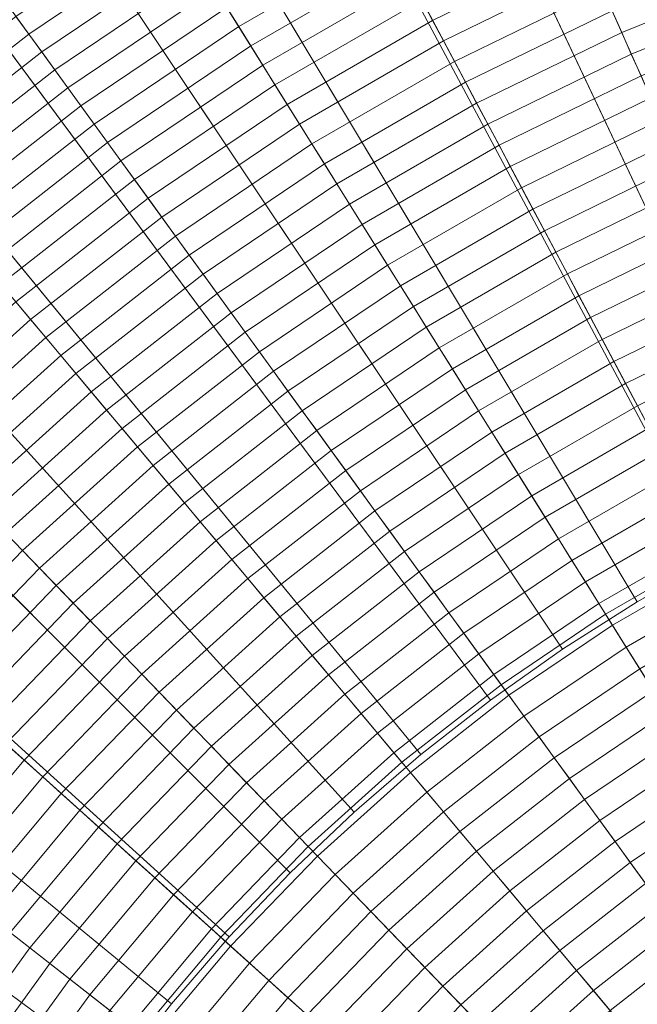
# Model space of a CAD drawing. Header units: centimetres. Extents: x -21.9 to 23.1, y -23 to 22.
# Tile 130 of 192: x -8 to -4.5, y 5.8 to 11.3. Entities that reach past the tile are written whole.
import ezdxf

# ---------------------------------------------------------------- set-up
doc = ezdxf.new("R2010")
doc.units = ezdxf.units.CM
doc.header["$LTSCALE"] = 2.54
doc.layers.add('Lucido design-1', color=7, linetype='Continuous')

# ---------------------------------------------------------------- blocks, each defined once
blk = doc.blocks.new('Gruppo-2-1')
at = {"color": 5, "linetype": 'Continuous', "lineweight": 9}
for points in [[(-1.4964, 9.2715, -949.2271), (-2.1736, 9.1026, -949.2271), (-5.5096, 20.7367, -949.2271), (-4.0127, 21.11, -949.2271)], [(-3.7267, 21.155, -949.2271), (-4.7846, 20.9179, -949.2271), (-1.839, 9.1583, -949.2271), (-1.3617, 9.2653, -949.2271)], [(-4.7846, 20.9179, -949.2271), (-5.8295, 20.6285, -949.2271), (-2.3105, 9.0277, -949.2271), (-1.839, 9.1583, -949.2271)], [(-2.1736, 9.1026, -949.2271), (-2.8374, 8.8869, -949.2271), (-6.9769, 20.26, -949.2271), (-5.5096, 20.7367, -949.2271)], [(-1.3617, 9.2653, -1010.9271), (-1.839, 9.1583, -1010.9271), (-4.6877, 20.531, -1010.9271), (-3.6489, 20.7638, -1010.9271)], [(-5.8295, 20.6285, -949.2271), (-6.8589, 20.2881, -949.2271), (-2.7749, 8.8741, -949.2271), (-2.3105, 9.0277, -949.2271)], [(-1.839, 9.1583, -1010.9271), (-2.3105, 9.0277, -1010.9271), (-5.7138, 20.2469, -1010.9271), (-4.6877, 20.531, -1010.9271)], [(-6.8589, 20.2881, -949.2271), (-7.8704, 19.8978, -949.2271), (-3.2313, 8.698, -949.2271), (-2.7749, 8.8741, -949.2271)], [(-2.8374, 8.8869, -949.2271), (-3.4846, 8.6255, -949.2271), (-8.4073, 19.6821, -949.2271), (-6.9769, 20.26, -949.2271)], [(-2.3105, 9.0277, -1010.9271), (-2.7749, 8.8741, -1010.9271), (-6.7246, 19.9126, -1010.9271), (-5.7138, 20.2469, -1010.9271)], [(-2.7749, 8.8741, -1010.9271), (-3.2313, 8.698, -1010.9271), (-7.7178, 19.5293, -1010.9271), (-6.7246, 19.9126, -1010.9271)], [(-7.8704, 19.8978, -949.2271), (-8.8616, 19.4585, -949.2271), (-3.6786, 8.4998, -949.2271), (-3.2313, 8.698, -949.2271)], [(-3.4846, 8.6255, -949.2271), (-4.112, 8.3195, -949.2271), (-9.794, 19.0058, -949.2271), (-8.4073, 19.6821, -949.2271)], [(-3.2313, 8.698, -1010.9271), (-3.6786, 8.4998, -1010.9271), (-8.6911, 19.098, -1010.9271), (-7.7178, 19.5293, -1010.9271)], [(-8.8616, 19.4585, -949.2271), (-9.8302, 18.9714, -949.2271), (-4.1156, 8.28, -949.2271), (-3.6786, 8.4998, -949.2271)], [(-3.6786, 8.4998, -1010.9271), (-4.1156, 8.28, -1010.9271), (-9.6422, 18.6196, -1010.9271), (-8.6911, 19.098, -1010.9271)], [(-4.112, 8.3195, -949.2271), (-4.7164, 7.9705, -949.2271), (-11.13, 18.2344, -949.2271), (-9.794, 19.0058, -949.2271)], [(-9.8302, 18.9714, -949.2271), (-10.7737, 18.4371, -949.2271), (-4.5413, 8.039, -949.2271), (-4.1156, 8.28, -949.2271)], [(-4.1156, 8.28, -1010.9271), (-4.5413, 8.039, -1010.9271), (-10.5687, 18.095, -1010.9271), (-9.6422, 18.6196, -1010.9271)], [(-10.7737, 18.4371, -949.2271), (-11.6895, 17.8567, -949.2271), (-4.9545, 7.7771, -949.2271), (-4.5413, 8.039, -949.2271)], [(-4.7164, 7.9705, -949.2271), (-5.2951, 7.5802, -949.2271), (-12.409, 17.3717, -949.2271), (-11.13, 18.2344, -949.2271)], [(-4.5413, 8.039, -1010.9271), (-4.9545, 7.7771, -1010.9271), (-11.4679, 17.5251, -1010.9271), (-10.5687, 18.095, -1010.9271)], [(-11.6895, 17.8567, -949.2271), (-12.5758, 17.2322, -949.2271), (-5.3544, 7.4953, -949.2271), (-4.9545, 7.7771, -949.2271)], [(-4.9545, 7.7771, -1010.9271), (-5.3544, 7.4953, -1010.9271), (-12.3382, 16.9119, -1010.9271), (-11.4679, 17.5251, -1010.9271)], [(-5.2951, 7.5802, -949.2271), (-5.8451, 7.1504, -949.2271), (-13.6248, 16.4219, -949.2271), (-12.409, 17.3717, -949.2271)], [(-12.5758, 17.2322, -949.2271), (-13.4305, 16.5652, -949.2271), (-5.74, 7.1944, -949.2271), (-5.3544, 7.4953, -949.2271)], [(-5.3544, 7.4953, -1010.9271), (-5.74, 7.1944, -1010.9271), (-13.1775, 16.257, -1010.9271), (-12.3382, 16.9119, -1010.9271)], [(-13.4305, 16.5652, -949.2271), (-14.2517, 15.8573, -949.2271), (-6.1105, 6.8749, -949.2271), (-5.74, 7.1944, -949.2271)], [(-5.8451, 7.1504, -949.2271), (-6.3638, 6.6834, -949.2271), (-14.7713, 15.3895, -949.2271), (-13.6248, 16.4219, -949.2271)], [(-5.74, 7.1944, -1010.9271), (-6.1105, 6.8749, -1010.9271), (-13.9838, 15.5618, -1010.9271), (-13.1775, 16.257, -1010.9271)], [(-14.2517, 15.8573, -949.2271), (-15.0373, 15.11, -949.2271), (-6.465, 6.5378, -949.2271), (-6.1105, 6.8749, -949.2271)], [(-6.1105, 6.8749, -1010.9271), (-6.465, 6.5378, -1010.9271), (-14.7553, 14.828, -1010.9271), (-13.9838, 15.5618, -1010.9271)], [(-6.3638, 6.6834, -949.2271), (-6.8487, 6.1813, -949.2271), (-15.8429, 14.2798, -949.2271), (-14.7713, 15.3895, -949.2271)], [(-15.0373, 15.11, -949.2271), (-15.7845, 14.3244, -949.2271), (-6.8022, 6.1833, -949.2271), (-6.465, 6.5378, -949.2271)], [(-6.465, 6.5378, -1010.9271), (-6.8022, 6.1833, -1010.9271), (-15.489, 14.0566, -1010.9271), (-14.7553, 14.828, -1010.9271)], [(-15.7845, 14.3244, -949.2271), (-16.4925, 13.5033, -949.2271), (-7.1216, 5.8128, -949.2271), (-6.8022, 6.1833, -949.2271)], [(-6.8487, 6.1813, -949.2271), (-7.2973, 5.6466, -949.2271), (-16.8346, 13.098, -949.2271), (-15.8429, 14.2798, -949.2271)], [(-6.8022, 6.1833, -1010.9271), (-7.1216, 5.8128, -1010.9271), (-16.1842, 13.2503, -1010.9271), (-15.489, 14.0566, -1010.9271)], [(-16.4925, 13.5033, -949.2271), (-17.1595, 12.6485, -949.2271), (-7.4226, 5.4271, -949.2271), (-7.1216, 5.8128, -949.2271)], [(-7.1216, 5.8128, -1010.9271), (-7.4226, 5.4271, -1010.9271), (-16.8391, 12.411, -1010.9271), (-16.1842, 13.2503, -1010.9271)], [(-7.2973, 5.6466, -949.2271), (-7.7076, 5.0819, -949.2271), (-17.7414, 11.8498, -949.2271), (-16.8346, 13.098, -949.2271)], [(-17.1595, 12.6485, -949.2271), (-17.7839, 11.7622, -949.2271), (-7.7043, 5.0272, -949.2271), (-7.4226, 5.4271, -949.2271)], [(-7.4226, 5.4271, -1010.9271), (-7.7043, 5.0272, -1010.9271), (-17.4523, 11.5407, -1010.9271), (-16.8391, 12.411, -1010.9271)], [(-7.7076, 5.0819, -949.2271), (-8.0775, 4.49, -949.2271), (-18.559, 10.5415, -949.2271), (-17.7414, 11.8498, -949.2271)], [(-7.1402, 11.8494, -933.689), (-7.9836, 11.2805, -933.689), (-7.9126, 11.1829, -933.7694), (-7.0763, 11.747, -933.7694)], [(-5.9719, 11.8176, -934.0776), (-6.8159, 11.3303, -934.0776), (-6.7497, 11.2244, -934.1512), (-5.9133, 11.7073, -934.1512)], [(-4.8908, 11.7839, -934.3637), (-5.7351, 11.3721, -934.3637), (-5.6749, 11.259, -934.4318), (-4.8387, 11.6669, -934.4318)], [(-17.7839, 11.7622, -949.2271), (-18.3644, 10.8465, -949.2271), (-7.9662, 4.614, -949.2271), (-7.7043, 5.0272, -949.2271)], [(-7.0763, 11.747, -933.7694), (-7.9126, 11.1829, -933.7694), (-7.8412, 11.0846, -933.8485), (-7.0119, 11.644, -933.8485)], [(-5.9133, 11.7073, -934.1512), (-6.7497, 11.2244, -934.1512), (-6.6831, 11.1177, -934.2235), (-5.8542, 11.5963, -934.2235)], [(-7.0119, 11.644, -933.8485), (-7.8412, 11.0846, -933.8485), (-7.7692, 10.9855, -933.9263), (-6.947, 11.5401, -933.9263)], [(-4.8387, 11.6669, -934.4318), (-5.6749, 11.259, -934.4318), (-5.6145, 11.1453, -934.4984), (-4.7863, 11.5492, -934.4984)], [(-3.8432, 11.6502, -934.6272), (-4.6807, 11.3118, -934.6272), (-4.6274, 11.1922, -934.6895), (-3.7984, 11.5271, -934.6895)], [(-5.8542, 11.5963, -934.2235), (-6.6831, 11.1177, -934.2235), (-6.616, 11.0104, -934.2943), (-5.7948, 11.4845, -934.2943)], [(-7.7043, 5.0272, -1010.9271), (-7.9662, 4.614, -1010.9271), (-18.0223, 10.6414, -1010.9271), (-17.4523, 11.5407, -1010.9271)], [(-6.947, 11.5401, -933.9263), (-7.7692, 10.9855, -933.9263), (-7.6968, 10.8858, -934.0026), (-6.8817, 11.4356, -934.0026)], [(-4.7863, 11.5492, -934.4984), (-5.6145, 11.1453, -934.4984), (-5.5536, 11.0309, -934.5635), (-4.7336, 11.4309, -934.5635)], [(-3.7984, 11.5271, -934.6895), (-4.6274, 11.1922, -934.6895), (-4.5739, 11.0719, -934.7503), (-3.7534, 11.4034, -934.7503)], [(-5.7948, 11.4845, -934.2943), (-6.616, 11.0104, -934.2943), (-6.5485, 10.9025, -934.3637), (-5.7351, 11.3721, -934.3637)], [(-6.8817, 11.4356, -934.0026), (-7.6968, 10.8858, -934.0026), (-7.6238, 10.7854, -934.0776), (-6.8159, 11.3303, -934.0776)], [(-4.7336, 11.4309, -934.5635), (-5.5536, 11.0309, -934.5635), (-5.4925, 10.9159, -934.6272), (-4.6807, 11.3118, -934.6272)], [(-3.7534, 11.4034, -934.7503), (-4.5739, 11.0719, -934.7503), (-4.52, 10.9511, -934.8097), (-3.7081, 11.2791, -934.8097)], [(-5.7351, 11.3721, -934.3637), (-6.5485, 10.9025, -934.3637), (-6.4807, 10.7939, -934.4318), (-5.6749, 11.259, -934.4318)], [(-6.8159, 11.3303, -934.0776), (-7.6238, 10.7854, -934.0776), (-7.5504, 10.6843, -934.1512), (-6.7497, 11.2244, -934.1512)], [(-4.6807, 11.3118, -934.6272), (-5.4925, 10.9159, -934.6272), (-5.431, 10.8003, -934.6895), (-4.6274, 11.1922, -934.6895)], [(-7.9836, 11.2805, -933.689), (-8.7852, 10.6543, -933.689), (-8.7076, 10.5618, -933.7694), (-7.9126, 11.1829, -933.7694)], [(-5.6749, 11.259, -934.4318), (-6.4807, 10.7939, -934.4318), (-6.4124, 10.6846, -934.4984), (-5.6145, 11.1453, -934.4984)], [(-7.9126, 11.1829, -933.7694), (-8.7076, 10.5618, -933.7694), (-8.6295, 10.4687, -933.8485), (-7.8412, 11.0846, -933.8485)], [(-6.7497, 11.2244, -934.1512), (-7.5504, 10.6843, -934.1512), (-7.4765, 10.5826, -934.2235), (-6.6831, 11.1177, -934.2235)], [(-4.6274, 11.1922, -934.6895), (-5.431, 10.8003, -934.6895), (-5.3692, 10.684, -934.7503), (-4.5739, 11.0719, -934.7503)], [(-5.6145, 11.1453, -934.4984), (-6.4124, 10.6846, -934.4984), (-6.3438, 10.5747, -934.5635), (-5.5536, 11.0309, -934.5635)], [(-7.8412, 11.0846, -933.8485), (-8.6295, 10.4687, -933.8485), (-8.5508, 10.3749, -933.9263), (-7.7692, 10.9855, -933.9263)], [(-6.6831, 11.1177, -934.2235), (-7.4765, 10.5826, -934.2235), (-7.4021, 10.4802, -934.2943), (-6.616, 11.0104, -934.2943)], [(-4.5739, 11.0719, -934.7503), (-5.3692, 10.684, -934.7503), (-5.3071, 10.5672, -934.8097), (-4.52, 10.9511, -934.8097)], [(-5.5536, 11.0309, -934.5635), (-6.3438, 10.5747, -934.5635), (-6.2747, 10.4643, -934.6272), (-5.4925, 10.9159, -934.6272)], [(-7.7692, 10.9855, -933.9263), (-8.5508, 10.3749, -933.9263), (-8.4715, 10.2805, -934.0026), (-7.6968, 10.8858, -934.0026)], [(-6.616, 11.0104, -934.2943), (-7.4021, 10.4802, -934.2943), (-7.3273, 10.3772, -934.3637), (-6.5485, 10.9025, -934.3637)], [(-5.4925, 10.9159, -934.6272), (-6.2747, 10.4643, -934.6272), (-6.2053, 10.3532, -934.6895), (-5.431, 10.8003, -934.6895)], [(-4.52, 10.9511, -934.8097), (-5.3071, 10.5672, -934.8097), (-5.2447, 10.4498, -934.8676), (-4.466, 10.8296, -934.8676)], [(-7.6968, 10.8858, -934.0026), (-8.4715, 10.2805, -934.0026), (-8.3918, 10.1854, -934.0776), (-7.6238, 10.7854, -934.0776)], [(-6.5485, 10.9025, -934.3637), (-7.3273, 10.3772, -934.3637), (-7.252, 10.2736, -934.4318), (-6.4807, 10.7939, -934.4318)], [(-5.431, 10.8003, -934.6895), (-6.2053, 10.3532, -934.6895), (-6.1356, 10.2416, -934.7503), (-5.3692, 10.684, -934.7503)], [(-4.466, 10.8296, -934.8676), (-5.2447, 10.4498, -934.8676), (-5.182, 10.3319, -934.924), (-4.4116, 10.7076, -934.924)], [(-7.6238, 10.7854, -934.0776), (-8.3918, 10.1854, -934.0776), (-8.3114, 10.0897, -934.1512), (-7.5504, 10.6843, -934.1512)], [(-6.4807, 10.7939, -934.4318), (-7.252, 10.2736, -934.4318), (-7.1763, 10.1694, -934.4984), (-6.4124, 10.6846, -934.4984)], [(-4.4116, 10.7076, -934.924), (-5.182, 10.3319, -934.924), (-5.1189, 10.2134, -934.9789), (-4.357, 10.585, -934.9789)], [(-7.5504, 10.6843, -934.1512), (-8.3114, 10.0897, -934.1512), (-8.2306, 9.9934, -934.2235), (-7.4765, 10.5826, -934.2235)], [(-6.4124, 10.6846, -934.4984), (-7.1763, 10.1694, -934.4984), (-7.1001, 10.0646, -934.5635), (-6.3438, 10.5747, -934.5635)], [(-5.3692, 10.684, -934.7503), (-6.1356, 10.2416, -934.7503), (-6.0654, 10.1294, -934.8097), (-5.3071, 10.5672, -934.8097)], [(-7.4765, 10.5826, -934.2235), (-8.2306, 9.9934, -934.2235), (-8.1493, 9.8964, -934.2943), (-7.4021, 10.4802, -934.2943)], [(-4.357, 10.585, -934.9789), (-5.1189, 10.2134, -934.9789), (-5.0557, 10.0943, -935.0324), (-4.3022, 10.4618, -935.0324)], [(-6.3438, 10.5747, -934.5635), (-7.1001, 10.0646, -934.5635), (-7.0235, 9.9592, -934.6272), (-6.2747, 10.4643, -934.6272)], [(-5.3071, 10.5672, -934.8097), (-6.0654, 10.1294, -934.8097), (-5.995, 10.0166, -934.8676), (-5.2447, 10.4498, -934.8676)], [(-7.4021, 10.4802, -934.2943), (-8.1493, 9.8964, -934.2943), (-8.0674, 9.7989, -934.3637), (-7.3273, 10.3772, -934.3637)], [(-6.2747, 10.4643, -934.6272), (-7.0235, 9.9592, -934.6272), (-6.9466, 9.8532, -934.6895), (-6.2053, 10.3532, -934.6895)], [(-5.2447, 10.4498, -934.8676), (-5.995, 10.0166, -934.8676), (-5.9242, 9.9033, -934.924), (-5.182, 10.3319, -934.924)], [(-4.3022, 10.4618, -935.0324), (-5.0557, 10.0943, -935.0324), (-4.9921, 9.9748, -935.0843), (-4.2471, 10.3381, -935.0843)], [(-7.3273, 10.3772, -934.3637), (-8.0674, 9.7989, -934.3637), (-7.9851, 9.7008, -934.4318), (-7.252, 10.2736, -934.4318)], [(-6.2053, 10.3532, -934.6895), (-6.9466, 9.8532, -934.6895), (-6.8692, 9.7467, -934.7503), (-6.1356, 10.2416, -934.7503)], [(-5.182, 10.3319, -934.924), (-5.9242, 9.9033, -934.924), (-5.8531, 9.7895, -934.9789), (-5.1189, 10.2134, -934.9789)], [(-4.2471, 10.3381, -935.0843), (-4.9921, 9.9748, -935.0843), (-4.9283, 9.8547, -935.1347), (-4.1918, 10.2139, -935.1347)], [(-7.252, 10.2736, -934.4318), (-7.9851, 9.7008, -934.4318), (-7.9023, 9.6021, -934.4984), (-7.1763, 10.1694, -934.4984)], [(-6.1356, 10.2416, -934.7503), (-6.8692, 9.7467, -934.7503), (-6.7914, 9.6397, -934.8097), (-6.0654, 10.1294, -934.8097)], [(-5.1189, 10.2134, -934.9789), (-5.8531, 9.7895, -934.9789), (-5.7816, 9.6752, -935.0324), (-5.0557, 10.0943, -935.0324)], [(-4.1918, 10.2139, -935.1347), (-4.9283, 9.8547, -935.1347), (-4.8642, 9.7342, -935.1837), (-4.1363, 10.0892, -935.1837)], [(-7.1763, 10.1694, -934.4984), (-7.9023, 9.6021, -934.4984), (-7.819, 9.5029, -934.5635), (-7.1001, 10.0646, -934.5635)], [(-6.0654, 10.1294, -934.8097), (-6.7914, 9.6397, -934.8097), (-6.7133, 9.5321, -934.8676), (-5.995, 10.0166, -934.8676)], [(-5.0557, 10.0943, -935.0324), (-5.7816, 9.6752, -935.0324), (-5.7099, 9.5604, -935.0843), (-4.9921, 9.9748, -935.0843)], [(-4.1363, 10.0892, -935.1837), (-4.8642, 9.7342, -935.1837), (-4.7998, 9.6132, -935.2311), (-4.0806, 9.964, -935.2311)], [(-7.1001, 10.0646, -934.5635), (-7.819, 9.5029, -934.5635), (-7.7353, 9.4031, -934.6272), (-7.0235, 9.9592, -934.6272)], [(-5.995, 10.0166, -934.8676), (-6.7133, 9.5321, -934.8676), (-6.6347, 9.424, -934.924), (-5.9242, 9.9033, -934.924)], [(-7.0235, 9.9592, -934.6272), (-7.7353, 9.4031, -934.6272), (-7.6511, 9.3028, -934.6895), (-6.9466, 9.8532, -934.6895)], [(-4.9921, 9.9748, -935.0843), (-5.7099, 9.5604, -935.0843), (-5.6378, 9.4451, -935.1347), (-4.9283, 9.8547, -935.1347)], [(-4.0806, 9.964, -935.2311), (-4.7998, 9.6132, -935.2311), (-4.7353, 9.4917, -935.277), (-4.0246, 9.8383, -935.277)], [(-5.9242, 9.9033, -934.924), (-6.6347, 9.424, -934.924), (-6.5559, 9.3155, -934.9789), (-5.8531, 9.7895, -934.9789)], [(-6.9466, 9.8532, -934.6895), (-7.6511, 9.3028, -934.6895), (-7.5665, 9.2019, -934.7503), (-6.8692, 9.7467, -934.7503)], [(-4.9283, 9.8547, -935.1347), (-5.6378, 9.4451, -935.1347), (-5.5655, 9.3293, -935.1837), (-4.8642, 9.7342, -935.1837)], [(-4.0246, 9.8383, -935.277), (-4.7353, 9.4917, -935.277), (-4.6704, 9.3698, -935.3213), (-3.9685, 9.7122, -935.3213)], [(-5.8531, 9.7895, -934.9789), (-6.5559, 9.3155, -934.9789), (-6.4766, 9.2064, -935.0324), (-5.7816, 9.6752, -935.0324)], [(-6.8692, 9.7467, -934.7503), (-7.5665, 9.2019, -934.7503), (-7.4815, 9.1006, -934.8097), (-6.7914, 9.6397, -934.8097)], [(-4.8642, 9.7342, -935.1837), (-5.5655, 9.3293, -935.1837), (-5.4929, 9.2131, -935.2311), (-4.7998, 9.6132, -935.2311)], [(-3.9685, 9.7122, -935.3213), (-4.6704, 9.3698, -935.3213), (-4.6054, 9.2475, -935.3642), (-3.9121, 9.5856, -935.3642)], [(-7.9851, 9.7008, -934.4318), (-8.6765, 9.0783, -934.4318), (-8.587, 8.9856, -934.4984), (-7.9023, 9.6021, -934.4984)], [(-5.7816, 9.6752, -935.0324), (-6.4766, 9.2064, -935.0324), (-6.397, 9.0969, -935.0843), (-5.7099, 9.5604, -935.0843)], [(-7.9023, 9.6021, -934.4984), (-8.587, 8.9856, -934.4984), (-8.497, 8.8924, -934.5635), (-7.819, 9.5029, -934.5635)], [(-6.7914, 9.6397, -934.8097), (-7.4815, 9.1006, -934.8097), (-7.396, 8.9987, -934.8676), (-6.7133, 9.5321, -934.8676)], [(-4.7998, 9.6132, -935.2311), (-5.4929, 9.2131, -935.2311), (-5.42, 9.0964, -935.277), (-4.7353, 9.4917, -935.277)], [(-5.7099, 9.5604, -935.0843), (-6.397, 9.0969, -935.0843), (-6.3171, 8.9869, -935.1347), (-5.6378, 9.4451, -935.1347)], [(-3.9121, 9.5856, -935.3642), (-4.6054, 9.2475, -935.3642), (-4.5401, 9.1248, -935.4055), (-3.8556, 9.4587, -935.4055)], [(-7.819, 9.5029, -934.5635), (-8.497, 8.8924, -934.5635), (-8.4066, 8.7987, -934.6272), (-7.7353, 9.4031, -934.6272)], [(-6.7133, 9.5321, -934.8676), (-7.396, 8.9987, -934.8676), (-7.3101, 8.8964, -934.924), (-6.6347, 9.424, -934.924)], [(-4.7353, 9.4917, -935.277), (-5.42, 9.0964, -935.277), (-5.3468, 8.9793, -935.3213), (-4.6704, 9.3698, -935.3213)], [(-5.6378, 9.4451, -935.1347), (-6.3171, 8.9869, -935.1347), (-6.2369, 8.8764, -935.1837), (-5.5655, 9.3293, -935.1837)], [(-7.7353, 9.4031, -934.6272), (-8.4066, 8.7987, -934.6272), (-8.3156, 8.7045, -934.6895), (-7.6511, 9.3028, -934.6895)], [(-6.6347, 9.424, -934.924), (-7.3101, 8.8964, -934.924), (-7.2239, 8.7936, -934.9789), (-6.5559, 9.3155, -934.9789)], [(-5.5655, 9.3293, -935.1837), (-6.2369, 8.8764, -935.1837), (-6.1563, 8.7656, -935.2311), (-5.4929, 9.2131, -935.2311)], [(-4.6704, 9.3698, -935.3213), (-5.3468, 8.9793, -935.3213), (-5.2734, 8.8618, -935.3642), (-4.6054, 9.2475, -935.3642)], [(-7.6511, 9.3028, -934.6895), (-8.3156, 8.7045, -934.6895), (-8.2241, 8.6098, -934.7503), (-7.5665, 9.2019, -934.7503)], [(-6.5559, 9.3155, -934.9789), (-7.2239, 8.7936, -934.9789), (-7.1372, 8.6903, -935.0324), (-6.4766, 9.2064, -935.0324)], [(-4.6054, 9.2475, -935.3642), (-5.2734, 8.8618, -935.3642), (-5.1997, 8.7439, -935.4055), (-4.5401, 9.1248, -935.4055)], [(-7.5665, 9.2019, -934.7503), (-8.2241, 8.6098, -934.7503), (-8.1322, 8.5146, -934.8097), (-7.4815, 9.1006, -934.8097)], [(-6.4766, 9.2064, -935.0324), (-7.1372, 8.6903, -935.0324), (-7.0502, 8.5866, -935.0843), (-6.397, 9.0969, -935.0843)], [(-5.4929, 9.2131, -935.2311), (-6.1563, 8.7656, -935.2311), (-6.0755, 8.6543, -935.277), (-5.42, 9.0964, -935.277)], [(-4.5401, 9.1248, -935.4055), (-5.1997, 8.7439, -935.4055), (-5.1258, 8.6257, -935.4452), (-4.4747, 9.0016, -935.4452)], [(-7.4815, 9.1006, -934.8097), (-8.1322, 8.5146, -934.8097), (-8.0399, 8.419, -934.8676), (-7.396, 8.9987, -934.8676)], [(-6.397, 9.0969, -935.0843), (-7.0502, 8.5866, -935.0843), (-6.9628, 8.4824, -935.1347), (-6.3171, 8.9869, -935.1347)], [(-5.42, 9.0964, -935.277), (-6.0755, 8.6543, -935.277), (-5.9943, 8.5426, -935.3213), (-5.3468, 8.9793, -935.3213)], [(-7.396, 8.9987, -934.8676), (-8.0399, 8.419, -934.8676), (-7.9471, 8.3229, -934.924), (-7.3101, 8.8964, -934.924)], [(-4.4747, 9.0016, -935.4452), (-5.1258, 8.6257, -935.4452), (-5.0517, 8.507, -935.4834), (-4.409, 8.8781, -935.4834)], [(-6.3171, 8.9869, -935.1347), (-6.9628, 8.4824, -935.1347), (-6.875, 8.3779, -935.1837), (-6.2369, 8.8764, -935.1837)], [(-5.3468, 8.9793, -935.3213), (-5.9943, 8.5426, -935.3213), (-5.9129, 8.4305, -935.3642), (-5.2734, 8.8618, -935.3642)], [(-7.3101, 8.8964, -934.924), (-7.9471, 8.3229, -934.924), (-7.8538, 8.2263, -934.9789), (-7.2239, 8.7936, -934.9789)], [(-6.2369, 8.8764, -935.1837), (-6.875, 8.3779, -935.1837), (-6.7869, 8.2729, -935.2311), (-6.1563, 8.7656, -935.2311)], [(-5.2734, 8.8618, -935.3642), (-5.9129, 8.4305, -935.3642), (-5.8312, 8.318, -935.4055), (-5.1997, 8.7439, -935.4055)], [(-4.409, 8.8781, -935.4834), (-5.0517, 8.507, -935.4834), (-4.9774, 8.3881, -935.5201), (-4.3431, 8.7542, -935.5201)], [(-7.2239, 8.7936, -934.9789), (-7.8538, 8.2263, -934.9789), (-7.7602, 8.1294, -935.0324), (-7.1372, 8.6903, -935.0324)], [(-6.1563, 8.7656, -935.2311), (-6.7869, 8.2729, -935.2311), (-6.6985, 8.1675, -935.277), (-6.0755, 8.6543, -935.277)], [(-5.1997, 8.7439, -935.4055), (-5.8312, 8.318, -935.4055), (-5.7492, 8.2052, -935.4452), (-5.1258, 8.6257, -935.4452)], [(-4.3431, 8.7542, -935.5201), (-4.9774, 8.3881, -935.5201), (-4.9028, 8.2687, -935.5552), (-4.2771, 8.63, -935.5552)], [(-7.1372, 8.6903, -935.0324), (-7.7602, 8.1294, -935.0324), (-7.6661, 8.032, -935.0843), (-7.0502, 8.5866, -935.0843)], [(-6.0755, 8.6543, -935.277), (-6.6985, 8.1675, -935.277), (-6.6098, 8.0617, -935.3213), (-5.9943, 8.5426, -935.3213)], [(-5.1258, 8.6257, -935.4452), (-5.7492, 8.2052, -935.4452), (-5.667, 8.092, -935.4834), (-5.0517, 8.507, -935.4834)], [(-4.2771, 8.63, -935.5552), (-4.9028, 8.2687, -935.5552), (-4.828, 8.1491, -935.5887), (-4.2108, 8.5054, -935.5887)], [(-7.0502, 8.5866, -935.0843), (-7.6661, 8.032, -935.0843), (-7.5717, 7.9342, -935.1347), (-6.9628, 8.4824, -935.1347)], [(-5.9943, 8.5426, -935.3213), (-6.6098, 8.0617, -935.3213), (-6.5207, 7.9556, -935.3642), (-5.9129, 8.4305, -935.3642)], [(-5.0517, 8.507, -935.4834), (-5.667, 8.092, -935.4834), (-5.5845, 7.9785, -935.5201), (-4.9774, 8.3881, -935.5201)], [(-6.9628, 8.4824, -935.1347), (-7.5717, 7.9342, -935.1347), (-7.4769, 7.836, -935.1837), (-6.875, 8.3779, -935.1837)], [(-4.2108, 8.5054, -935.5887), (-4.828, 8.1491, -935.5887), (-4.7531, 8.0291, -935.6207), (-4.1444, 8.3805, -935.6207)], [(-8.0399, 8.419, -934.8676), (-8.6417, 7.7957, -934.8676), (-8.5424, 7.7064, -934.924), (-7.9471, 8.3229, -934.924)], [(-5.9129, 8.4305, -935.3642), (-6.5207, 7.9556, -935.3642), (-6.4314, 7.8491, -935.4055), (-5.8312, 8.318, -935.4055)], [(-6.875, 8.3779, -935.1837), (-7.4769, 7.836, -935.1837), (-7.3817, 7.7374, -935.2311), (-6.7869, 8.2729, -935.2311)], [(-4.9774, 8.3881, -935.5201), (-5.5845, 7.9785, -935.5201), (-5.5018, 7.8647, -935.5552), (-4.9028, 8.2687, -935.5552)], [(-4.1444, 8.3805, -935.6207), (-4.7531, 8.0291, -935.6207), (-4.6779, 7.9089, -935.6511), (-4.0779, 8.2553, -935.6511)], [(-7.9471, 8.3229, -934.924), (-8.5424, 7.7064, -934.924), (-8.4427, 7.6166, -934.9789), (-7.8538, 8.2263, -934.9789)], [(-5.8312, 8.318, -935.4055), (-6.4314, 7.8491, -935.4055), (-6.3417, 7.7423, -935.4452), (-5.7492, 8.2052, -935.4452)], [(-4.112, 8.3195, -950.2271), (-4.7164, 7.9705, -950.2271), (-4.7164, 7.9705, -949.2271), (-4.112, 8.3195, -949.2271)], [(-2.9383, 6.1121, -950.2271), (-3.3916, 5.8504, -950.2271), (-4.7164, 7.9705, -950.2271), (-4.112, 8.3195, -950.2271)], [(-6.7869, 8.2729, -935.2311), (-7.3817, 7.7374, -935.2311), (-7.2861, 7.6384, -935.277), (-6.6985, 8.1675, -935.277)], [(-4.9028, 8.2687, -935.5552), (-5.5018, 7.8647, -935.5552), (-5.4189, 7.7505, -935.5887), (-4.828, 8.1491, -935.5887)], [(-4.0779, 8.2553, -935.6511), (-4.6779, 7.9089, -935.6511), (-4.6026, 7.7884, -935.6799), (-4.0111, 8.1299, -935.6799)], [(-4.1156, 8.28, -949.2271), (-4.5413, 8.039, -949.2271), (-4.5413, 8.039, -1010.9271), (-4.1156, 8.28, -1010.9271)], [(-7.8538, 8.2263, -934.9789), (-8.4427, 7.6166, -934.9789), (-8.3425, 7.5263, -935.0324), (-7.7602, 8.1294, -935.0324)], [(-5.7492, 8.2052, -935.4452), (-6.3417, 7.7423, -935.4452), (-6.2518, 7.6351, -935.4834), (-5.667, 8.092, -935.4834)], [(-7.7602, 8.1294, -935.0324), (-8.3425, 7.5263, -935.0324), (-8.2419, 7.4358, -935.0843), (-7.6661, 8.032, -935.0843)], [(-6.6985, 8.1675, -935.277), (-7.2861, 7.6384, -935.277), (-7.1902, 7.5391, -935.3213), (-6.6098, 8.0617, -935.3213)], [(-4.828, 8.1491, -935.5887), (-5.4189, 7.7505, -935.5887), (-5.3357, 7.6361, -935.6207), (-4.7531, 8.0291, -935.6207)], [(-4.0111, 8.1299, -935.6799), (-4.6026, 7.7884, -935.6799), (-4.5271, 7.6676, -935.7072), (-3.9443, 8.0041, -935.7072)], [(-5.667, 8.092, -935.4834), (-6.2518, 7.6351, -935.4834), (-6.1616, 7.5276, -935.5201), (-5.5845, 7.9785, -935.5201)], [(-7.6661, 8.032, -935.0843), (-8.2419, 7.4358, -935.0843), (-8.1409, 7.3448, -935.1347), (-7.5717, 7.9342, -935.1347)], [(-6.6098, 8.0617, -935.3213), (-7.1902, 7.5391, -935.3213), (-7.0939, 7.4395, -935.3642), (-6.5207, 7.9556, -935.3642)], [(-4.7531, 8.0291, -935.6207), (-5.3357, 7.6361, -935.6207), (-5.2524, 7.5214, -935.6511), (-4.6779, 7.9089, -935.6511)], [(-4.5413, 8.039, -949.2271), (-4.9545, 7.7771, -949.2271), (-4.9545, 7.7771, -1010.9271), (-4.5413, 8.039, -1010.9271)], [(-5.5845, 7.9785, -935.5201), (-6.1616, 7.5276, -935.5201), (-6.0712, 7.4199, -935.5552), (-5.5018, 7.8647, -935.5552)], [(-4.7164, 7.9705, -950.2271), (-5.2951, 7.5802, -950.2271), (-5.2951, 7.5802, -949.2271), (-4.7164, 7.9705, -949.2271)], [(-3.3916, 5.8504, -950.2271), (-3.8256, 5.5576, -950.2271), (-5.2951, 7.5802, -950.2271), (-4.7164, 7.9705, -950.2271)], [(-7.5717, 7.9342, -935.1347), (-8.1409, 7.3448, -935.1347), (-8.0394, 7.2534, -935.1837), (-7.4769, 7.836, -935.1837)], [(-6.5207, 7.9556, -935.3642), (-7.0939, 7.4395, -935.3642), (-6.9974, 7.3395, -935.4055), (-6.4314, 7.8491, -935.4055)], [(-4.6779, 7.9089, -935.6511), (-5.2524, 7.5214, -935.6511), (-5.1689, 7.4064, -935.6799), (-4.6026, 7.7884, -935.6799)], [(-5.5018, 7.8647, -935.5552), (-6.0712, 7.4199, -935.5552), (-5.9805, 7.3118, -935.5887), (-5.4189, 7.7505, -935.5887)], [(-7.4769, 7.836, -935.1837), (-8.0394, 7.2534, -935.1837), (-7.9376, 7.1617, -935.2311), (-7.3817, 7.7374, -935.2311)], [(-6.4314, 7.8491, -935.4055), (-6.9974, 7.3395, -935.4055), (-6.9005, 7.2392, -935.4452), (-6.3417, 7.7423, -935.4452)], [(-5.4189, 7.7505, -935.5887), (-5.9805, 7.3118, -935.5887), (-5.8896, 7.2034, -935.6207), (-5.3357, 7.6361, -935.6207)], [(-4.9545, 7.7771, -949.2271), (-5.3544, 7.4953, -949.2271), (-5.3544, 7.4953, -1010.9271), (-4.9545, 7.7771, -1010.9271)], [(-4.6026, 7.7884, -935.6799), (-5.1689, 7.4064, -935.6799), (-5.0851, 7.2912, -935.7072), (-4.5271, 7.6676, -935.7072)], [(-7.3817, 7.7374, -935.2311), (-7.9376, 7.1617, -935.2311), (-7.8353, 7.0697, -935.277), (-7.2861, 7.6384, -935.277)], [(-6.3417, 7.7423, -935.4452), (-6.9005, 7.2392, -935.4452), (-6.8033, 7.1385, -935.4834), (-6.2518, 7.6351, -935.4834)], [(-7.2861, 7.6384, -935.277), (-7.8353, 7.0697, -935.277), (-7.7327, 6.9773, -935.3213), (-7.1902, 7.5391, -935.3213)], [(-6.2518, 7.6351, -935.4834), (-6.8033, 7.1385, -935.4834), (-6.7059, 7.0376, -935.5201), (-6.1616, 7.5276, -935.5201)], [(-5.3357, 7.6361, -935.6207), (-5.8896, 7.2034, -935.6207), (-5.7984, 7.0948, -935.6511), (-5.2524, 7.5214, -935.6511)], [(-4.5271, 7.6676, -935.7072), (-5.0851, 7.2912, -935.7072), (-5.0012, 7.1757, -935.7328), (-4.4515, 7.5465, -935.7328)], [(-5.2951, 7.5802, -950.2271), (-5.8451, 7.1504, -950.2271), (-5.8451, 7.1504, -949.2271), (-5.2951, 7.5802, -949.2271)], [(-3.8256, 5.5576, -950.2271), (-4.2381, 5.2353, -950.2271), (-5.8451, 7.1504, -950.2271), (-5.2951, 7.5802, -950.2271)], [(-7.1902, 7.5391, -935.3213), (-7.7327, 6.9773, -935.3213), (-7.6298, 6.8846, -935.3642), (-7.0939, 7.4395, -935.3642)], [(-6.1616, 7.5276, -935.5201), (-6.7059, 7.0376, -935.5201), (-6.6081, 6.9364, -935.5552), (-6.0712, 7.4199, -935.5552)], [(-4.4515, 7.5465, -935.7328), (-5.0012, 7.1757, -935.7328), (-4.9172, 7.06, -935.7569), (-4.3757, 7.4253, -935.7569)], [(-5.2524, 7.5214, -935.6511), (-5.7984, 7.0948, -935.6511), (-5.7071, 6.9859, -935.6799), (-5.1689, 7.4064, -935.6799)], [(-5.3544, 7.4953, -949.2271), (-5.74, 7.1944, -949.2271), (-5.74, 7.1944, -1010.9271), (-5.3544, 7.4953, -1010.9271)], [(-7.0939, 7.4395, -935.3642), (-7.6298, 6.8846, -935.3642), (-7.5265, 6.7916, -935.4055), (-6.9974, 7.3395, -935.4055)], [(-6.0712, 7.4199, -935.5552), (-6.6081, 6.9364, -935.5552), (-6.5101, 6.8349, -935.5887), (-5.9805, 7.3118, -935.5887)], [(-4.3757, 7.4253, -935.7569), (-4.9172, 7.06, -935.7569), (-4.833, 6.9441, -935.7794), (-4.2998, 7.3038, -935.7794)], [(-5.1689, 7.4064, -935.6799), (-5.7071, 6.9859, -935.6799), (-5.6155, 6.8768, -935.7072), (-5.0851, 7.2912, -935.7072)], [(-6.9974, 7.3395, -935.4055), (-7.5265, 6.7916, -935.4055), (-7.4228, 6.6983, -935.4452), (-6.9005, 7.2392, -935.4452)], [(-5.9805, 7.3118, -935.5887), (-6.5101, 6.8349, -935.5887), (-6.4119, 6.7331, -935.6207), (-5.8896, 7.2034, -935.6207)], [(-8.0394, 7.2534, -935.1837), (-8.56, 6.6331, -935.1837), (-8.452, 6.5487, -935.2311), (-7.9376, 7.1617, -935.2311)], [(-5.0851, 7.2912, -935.7072), (-5.6155, 6.8768, -935.7072), (-5.5238, 6.7675, -935.7328), (-5.0012, 7.1757, -935.7328)], [(-4.2998, 7.3038, -935.7794), (-4.833, 6.9441, -935.7794), (-4.7486, 6.8281, -935.8003), (-4.2238, 7.1821, -935.8003)], [(-6.9005, 7.2392, -935.4452), (-7.4228, 6.6983, -935.4452), (-7.3189, 6.6047, -935.4834), (-6.8033, 7.1385, -935.4834)], [(-5.8896, 7.2034, -935.6207), (-6.4119, 6.7331, -935.6207), (-6.3134, 6.6311, -935.6511), (-5.7984, 7.0948, -935.6511)], [(-7.9376, 7.1617, -935.2311), (-8.452, 6.5487, -935.2311), (-8.3436, 6.464, -935.277), (-7.8353, 7.0697, -935.277)], [(-5.8451, 7.1504, -950.2271), (-6.3638, 6.6834, -950.2271), (-6.3638, 6.6834, -949.2271), (-5.8451, 7.1504, -949.2271)], [(-4.2381, 5.2353, -950.2271), (-4.6272, 4.885, -950.2271), (-6.3638, 6.6834, -950.2271), (-5.8451, 7.1504, -950.2271)], [(-5.74, 7.1944, -949.2271), (-6.1105, 6.8749, -949.2271), (-6.1105, 6.8749, -1010.9271), (-5.74, 7.1944, -1010.9271)], [(-5.0012, 7.1757, -935.7328), (-5.5238, 6.7675, -935.7328), (-5.4319, 6.6579, -935.7569), (-4.9172, 7.06, -935.7569)], [(-4.2238, 7.1821, -935.8003), (-4.7486, 6.8281, -935.8003), (-4.6642, 6.7118, -935.8197), (-4.1476, 7.0602, -935.8197)], [(-6.8033, 7.1385, -935.4834), (-7.3189, 6.6047, -935.4834), (-7.2146, 6.5108, -935.5201), (-6.7059, 7.0376, -935.5201)], [(-5.7984, 7.0948, -935.6511), (-6.3134, 6.6311, -935.6511), (-6.2146, 6.5289, -935.6799), (-5.7071, 6.9859, -935.6799)], [(-7.8353, 7.0697, -935.277), (-8.3436, 6.464, -935.277), (-8.2348, 6.379, -935.3213), (-7.7327, 6.9773, -935.3213)], [(-6.7059, 7.0376, -935.5201), (-7.2146, 6.5108, -935.5201), (-7.11, 6.4166, -935.5552), (-6.6081, 6.9364, -935.5552)], [(-4.9172, 7.06, -935.7569), (-5.4319, 6.6579, -935.7569), (-5.3398, 6.5482, -935.7794), (-4.833, 6.9441, -935.7794)], [(-4.1476, 7.0602, -935.8197), (-4.6642, 6.7118, -935.8197), (-4.5796, 6.5953, -935.8374), (-4.0713, 6.9381, -935.8374)], [(-5.7071, 6.9859, -935.6799), (-6.2146, 6.5289, -935.6799), (-6.1157, 6.4265, -935.7072), (-5.6155, 6.8768, -935.7072)], [(-7.7327, 6.9773, -935.3213), (-8.2348, 6.379, -935.3213), (-8.1256, 6.2937, -935.3642), (-7.6298, 6.8846, -935.3642)], [(-6.6081, 6.9364, -935.5552), (-7.11, 6.4166, -935.5552), (-7.0052, 6.3222, -935.5887), (-6.5101, 6.8349, -935.5887)], [(-4.833, 6.9441, -935.7794), (-5.3398, 6.5482, -935.7794), (-5.2475, 6.4383, -935.8003), (-4.7486, 6.8281, -935.8003)], [(-4.0713, 6.9381, -935.8374), (-4.5796, 6.5953, -935.8374), (-4.4949, 6.4787, -935.8535), (-3.995, 6.8159, -935.8535)], [(-7.6298, 6.8846, -935.3642), (-8.1256, 6.2937, -935.3642), (-8.016, 6.2081, -935.4055), (-7.5265, 6.7916, -935.4055)], [(-6.1105, 6.8749, -949.2271), (-6.465, 6.5378, -949.2271), (-6.465, 6.5378, -1010.9271), (-6.1105, 6.8749, -1010.9271)], [(-5.6155, 6.8768, -935.7072), (-6.1157, 6.4265, -935.7072), (-6.0166, 6.3238, -935.7328), (-5.5238, 6.7675, -935.7328)], [(-6.5101, 6.8349, -935.5887), (-7.0052, 6.3222, -935.5887), (-6.9001, 6.2276, -935.6207), (-6.4119, 6.7331, -935.6207)], [(-4.7486, 6.8281, -935.8003), (-5.2475, 6.4383, -935.8003), (-5.1552, 6.3282, -935.8197), (-4.6642, 6.7118, -935.8197)], [(-7.5265, 6.7916, -935.4055), (-8.016, 6.2081, -935.4055), (-7.9062, 6.1223, -935.4452), (-7.4228, 6.6983, -935.4452)], [(-5.5238, 6.7675, -935.7328), (-6.0166, 6.3238, -935.7328), (-5.9172, 6.2209, -935.7569), (-5.4319, 6.6579, -935.7569)], [(-6.4119, 6.7331, -935.6207), (-6.9001, 6.2276, -935.6207), (-6.7947, 6.1327, -935.6511), (-6.3134, 6.6311, -935.6511)], [(-4.6642, 6.7118, -935.8197), (-5.1552, 6.3282, -935.8197), (-5.0626, 6.2179, -935.8374), (-4.5796, 6.5953, -935.8374)], [(-7.4228, 6.6983, -935.4452), (-7.9062, 6.1223, -935.4452), (-7.7959, 6.0361, -935.4834), (-7.3189, 6.6047, -935.4834)], [(-6.3638, 6.6834, -950.2271), (-6.8487, 6.1813, -950.2271), (-6.8487, 6.1813, -949.2271), (-6.3638, 6.6834, -949.2271)], [(-4.6272, 4.885, -950.2271), (-4.9908, 4.5085, -950.2271), (-6.8487, 6.1813, -950.2271), (-6.3638, 6.6834, -950.2271)], [(-5.4319, 6.6579, -935.7569), (-5.9172, 6.2209, -935.7569), (-5.8177, 6.1179, -935.7794), (-5.3398, 6.5482, -935.7794)], [(-7.3189, 6.6047, -935.4834), (-7.7959, 6.0361, -935.4834), (-7.6854, 5.9498, -935.5201), (-7.2146, 6.5108, -935.5201)], [(-6.3134, 6.6311, -935.6511), (-6.7947, 6.1327, -935.6511), (-6.6891, 6.0376, -935.6799), (-6.2146, 6.5289, -935.6799)], [(-5.3398, 6.5482, -935.7794), (-5.8177, 6.1179, -935.7794), (-5.718, 6.0146, -935.8003), (-5.2475, 6.4383, -935.8003)], [(-4.5796, 6.5953, -935.8374), (-5.0626, 6.2179, -935.8374), (-4.97, 6.1075, -935.8535), (-4.4949, 6.4787, -935.8535)], [(-7.2146, 6.5108, -935.5201), (-7.6854, 5.9498, -935.5201), (-7.5745, 5.8631, -935.5552), (-7.11, 6.4166, -935.5552)], [(-6.465, 6.5378, -949.2271), (-6.8022, 6.1833, -949.2271), (-6.8022, 6.1833, -1010.9271), (-6.465, 6.5378, -1010.9271)], [(-6.2146, 6.5289, -935.6799), (-6.6891, 6.0376, -935.6799), (-6.5832, 5.9423, -935.7072), (-6.1157, 6.4265, -935.7072)], [(-5.2475, 6.4383, -935.8003), (-5.718, 6.0146, -935.8003), (-5.6182, 5.9113, -935.8197), (-5.1552, 6.3282, -935.8197)], [(-4.4949, 6.4787, -935.8535), (-4.97, 6.1075, -935.8535), (-4.8773, 5.997, -935.8681), (-4.4101, 6.362, -935.8681)], [(-7.11, 6.4166, -935.5552), (-7.5745, 5.8631, -935.5552), (-7.4633, 5.7763, -935.5887), (-7.0052, 6.3222, -935.5887)], [(-6.1157, 6.4265, -935.7072), (-6.5832, 5.9423, -935.7072), (-6.4772, 5.8468, -935.7328), (-6.0166, 6.3238, -935.7328)], [(-5.1552, 6.3282, -935.8197), (-5.6182, 5.9113, -935.8197), (-5.5182, 5.8077, -935.8374), (-5.0626, 6.2179, -935.8374)], [(-4.4101, 6.362, -935.8681), (-4.8773, 5.997, -935.8681), (-4.7844, 5.8864, -935.881), (-4.3252, 6.2452, -935.881)], [(-7.0052, 6.3222, -935.5887), (-7.4633, 5.7763, -935.5887), (-7.3518, 5.6892, -935.6207), (-6.9001, 6.2276, -935.6207)], [(-6.0166, 6.3238, -935.7328), (-6.4772, 5.8468, -935.7328), (-6.3709, 5.7511, -935.7569), (-5.9172, 6.2209, -935.7569)], [(-6.9001, 6.2276, -935.6207), (-7.3518, 5.6892, -935.6207), (-7.2401, 5.6019, -935.6511), (-6.7947, 6.1327, -935.6511)], [(-5.9172, 6.2209, -935.7569), (-6.3709, 5.7511, -935.7569), (-6.2644, 5.6553, -935.7794), (-5.8177, 6.1179, -935.7794)], [(-5.0626, 6.2179, -935.8374), (-5.5182, 5.8077, -935.8374), (-5.4181, 5.7041, -935.8535), (-4.97, 6.1075, -935.8535)], [(-4.3252, 6.2452, -935.881), (-4.7844, 5.8864, -935.881), (-4.6915, 5.7756, -935.8924), (-4.2402, 6.1282, -935.8924)], [(-8.016, 6.2081, -935.4055), (-8.4637, 5.5919, -935.4055), (-8.3481, 5.514, -935.4452), (-7.9062, 6.1223, -935.4452)], [(-6.8487, 6.1813, -950.2271), (-7.2973, 5.6466, -950.2271), (-7.2973, 5.6466, -949.2271), (-6.8487, 6.1813, -949.2271)], [(-4.9908, 4.5085, -950.2271), (-5.3273, 4.1075, -950.2271), (-7.2973, 5.6466, -950.2271), (-6.8487, 6.1813, -950.2271)], [(-6.8022, 6.1833, -949.2271), (-7.1216, 5.8128, -949.2271), (-7.1216, 5.8128, -1010.9271), (-6.8022, 6.1833, -1010.9271)], [(-7.9062, 6.1223, -935.4452), (-8.3481, 5.514, -935.4452), (-8.2321, 5.4357, -935.4834), (-7.7959, 6.0361, -935.4834)], [(-6.7947, 6.1327, -935.6511), (-7.2401, 5.6019, -935.6511), (-7.1281, 5.5144, -935.6799), (-6.6891, 6.0376, -935.6799)], [(-5.8177, 6.1179, -935.7794), (-6.2644, 5.6553, -935.7794), (-6.1578, 5.5592, -935.8003), (-5.718, 6.0146, -935.8003)], [(-4.97, 6.1075, -935.8535), (-5.4181, 5.7041, -935.8535), (-5.3179, 5.6003, -935.8681), (-4.8773, 5.997, -935.8681)], [(-4.2402, 6.1282, -935.8924), (-4.6915, 5.7756, -935.8924), (-4.5985, 5.6648, -935.9022), (-4.1551, 6.0112, -935.9022)], [(-7.7959, 6.0361, -935.4834), (-8.2321, 5.4357, -935.4834), (-8.1158, 5.3573, -935.5201), (-7.6854, 5.9498, -935.5201)], [(-6.6891, 6.0376, -935.6799), (-7.1281, 5.5144, -935.6799), (-7.0159, 5.4267, -935.7072), (-6.5832, 5.9423, -935.7072)], [(-5.718, 6.0146, -935.8003), (-6.1578, 5.5592, -935.8003), (-6.051, 5.4631, -935.8197), (-5.6182, 5.9113, -935.8197)], [(-4.1551, 6.0112, -935.9022), (-4.5985, 5.6648, -935.9022), (-1.4095, 1.8643, -936.1081), (-1.2391, 1.9975, -936.1081)], [(-7.6854, 5.9498, -935.5201), (-8.1158, 5.3573, -935.5201), (-7.9992, 5.2786, -935.5552), (-7.5745, 5.8631, -935.5552)], [(-4.8773, 5.997, -935.8681), (-5.3179, 5.6003, -935.8681), (-5.2175, 5.4964, -935.881), (-4.7844, 5.8864, -935.881)], [(-6.5832, 5.9423, -935.7072), (-7.0159, 5.4267, -935.7072), (-6.9034, 5.3388, -935.7328), (-6.4772, 5.8468, -935.7328)], [(-5.6182, 5.9113, -935.8197), (-6.051, 5.4631, -935.8197), (-5.944, 5.3668, -935.8374), (-5.5182, 5.8077, -935.8374)], [(-7.5745, 5.8631, -935.5552), (-7.9992, 5.2786, -935.5552), (-7.8822, 5.1997, -935.5887), (-7.4633, 5.7763, -935.5887)], [(-6.4772, 5.8468, -935.7328), (-6.9034, 5.3388, -935.7328), (-6.7907, 5.2508, -935.7569), (-6.3709, 5.7511, -935.7569)], [(-4.7844, 5.8864, -935.881), (-5.2175, 5.4964, -935.881), (-5.1171, 5.3924, -935.8924), (-4.6915, 5.7756, -935.8924)], [(-7.1216, 5.8128, -949.2271), (-7.4226, 5.4271, -949.2271), (-7.4226, 5.4271, -1010.9271), (-7.1216, 5.8128, -1010.9271)]]:
    blk.add_3dface(points, dxfattribs=at)

msp = doc.modelspace()

# ---------------------------------------------------------------- block references
at = {"layer": 'Lucido design-1', "color": 5, "true_color": 0x0000ff}
msp.add_blockref('Gruppo-2-1', (0, 0), dxfattribs=at)

doc.saveas('drawing.dxf')
